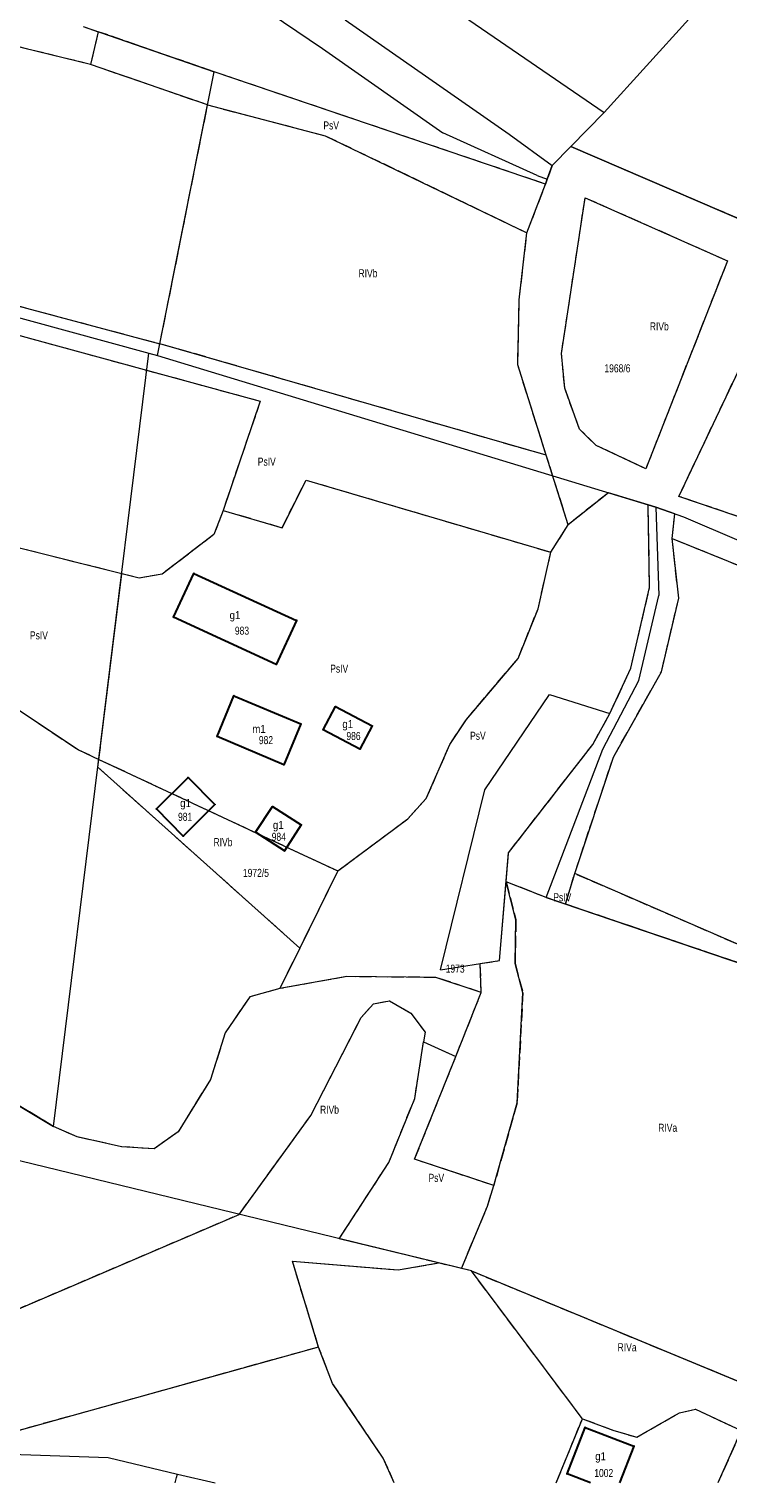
# Model space of a CAD drawing. Header units: metres. Extents: x 7498273 to 7499989, y 5499795 to 5500810.
# Tile 26 of 40: x 7499440 to 7499570, y 5499795 to 5500066. Entities that reach past the tile are written whole.
import ezdxf

# ---------------------------------------------------------------- set-up
doc = ezdxf.new("R2010")
doc.units = ezdxf.units.M
doc.header["$MEASUREMENT"] = 0
doc.linetypes.add('2.25_0.75', pattern=[3, 2.25, -0.75])
doc.layers.get('0').update_dxf_attribs({"color": 2})
for name, color, linetype, lineweight in [('209-oznaczenie konturu klasyfikacyjnego', 7, 'Continuous', 0), ('211-numer działki ewidencyjnej', 7, 'Continuous', 0), ('217-kontur klasyfikacyjny', 7, 'Continuous', 0), ('218-kontur użytku gruntowego', 7, 'Continuous', 0), ('219-działka ewidencyjna', 7, 'Continuous', 0), ('312-budynek ewidencyjny', 7, 'Continuous', 0), ('312-oznaczenie budynku ewidencyjnego', 7, 'Continuous', 0), ('312-oznaczenie budynku ewidencyjnego-Atr117', 7, 'Continuous', 0), ('Punkt budynku', 7, 'Continuous', 0)]:
    doc.layers.add(name, color=color, linetype=linetype, lineweight=lineweight)
doc.styles.get("Standard").update_dxf_attribs({"font": 'Working1250.shx', "width": 0.75})

# ---------------------------------------------------------------- blocks, each defined once
blk = doc.blocks.new('PUNKTBUD')
at = {"color": 0}
blk.add_circle((0, 0), 0.09, dxfattribs=at)

msp = doc.modelspace()

# ---------------------------------------------------------------- linework, layer by layer
at = {"layer": '217-kontur klasyfikacyjny', "color": 3, "linetype": '2.25_0.75', "lineweight": 13, "flags": 128}
for points in [[(7499450.96, 5500059.44), (7499391.03, 5500074.12)], [(7499449.6, 5500066.53), (7499452.43, 5500065.55)], [(7499452.43, 5500065.55), (7499450.96, 5500059.44)], [(7499474.02, 5500058.07), (7499452.43, 5500065.55)], [(7499472.79, 5500051.9), (7499450.96, 5500059.44)], [(7499535.75, 5500037.15), (7499474.02, 5500058.07)], [(7499463.91, 5500007.39), (7499472.79, 5500051.9)], [(7499472.79, 5500051.9), (7499494.72, 5500046.16)], [(7499494.72, 5500046.16), (7499532.29, 5500028.06)], [(7499540.44, 5500044.14), (7499537, 5500040.61)], [(7499582.85, 5500025.9), (7499540.44, 5500044.14)], [(7499537, 5500040.61), (7499536.08, 5500038.09)], [(7499532.29, 5500028.06), (7499535.75, 5500037.15)], [(7499536.08, 5500038.09), (7499535.75, 5500037.15)], [(7499538.71, 5500005.56), (7499543.13, 5500034.6)], [(7499543.13, 5500034.6), (7499569.65, 5500022.85)], [(7499368.14, 5500027.95), (7499482.6, 5499996.67)], [(7499379.58, 5500029.9), (7499463.91, 5500007.39)], [(7499530.84, 5500015.57), (7499532.29, 5500028.06)], [(7499560.59, 5499978.93), (7499582.85, 5500025.9)], [(7499569.65, 5500022.85), (7499554.44, 5499984.09)], [(7499530.56, 5500003.43), (7499530.84, 5500015.57)], [(7499535.89, 5499986.58), (7499463.91, 5500007.39)], [(7499535.89, 5499986.58), (7499530.56, 5500003.43)], [(7499539.33, 5499999.08), (7499538.71, 5500005.56)], [(7499542.07, 5499991.45), (7499539.33, 5499999.08)], [(7499482.6, 5499996.67), (7499475.66, 5499976.32)], [(7499545.2, 5499988.43), (7499542.07, 5499991.45)], [(7499554.44, 5499984.09), (7499545.2, 5499988.43)], [(7499539.97, 5499973.65), (7499535.89, 5499986.58)], [(7499486.65, 5499973.09), (7499491.13, 5499981.97)], [(7499491.13, 5499981.97), (7499536.74, 5499968.5)], [(7499547.45, 5499979.6), (7499539.97, 5499973.65)], [(7499554.88, 5499977.33), (7499547.45, 5499979.6)], [(7499595.16, 5499967.18), (7499560.59, 5499978.93)], [(7499475.66, 5499976.32), (7499473.97, 5499971.81)], [(7499475.66, 5499976.32), (7499486.65, 5499973.09)], [(7499555.13, 5499961.92), (7499554.88, 5499977.33)], [(7499556.27, 5499976.91), (7499554.88, 5499977.33)], [(7499559.84, 5499975.69), (7499556.27, 5499976.91)], [(7499456.78, 5499964.49), (7499420.59, 5499973.59)], [(7499536.74, 5499968.5), (7499539.97, 5499973.65)], [(7499559.34, 5499971.08), (7499559.84, 5499975.69)], [(7499473.97, 5499971.81), (7499464.31, 5499964.43)], [(7499560.56, 5499959.98), (7499559.34, 5499971.08)], [(7499559.34, 5499971.08), (7499619.31, 5499946.76)], [(7499534.35, 5499957.97), (7499536.74, 5499968.5)], [(7499452.53, 5499929.9), (7499456.78, 5499964.49)], [(7499460.03, 5499963.67), (7499456.78, 5499964.49)], [(7499464.31, 5499964.43), (7499460.03, 5499963.67)], [(7499551.61, 5499946.89), (7499555.13, 5499961.92)], [(7499557.33, 5499946.24), (7499560.56, 5499959.98)], [(7499530.63, 5499948.73), (7499534.35, 5499957.97)], [(7499426.37, 5499946.58), (7499448.74, 5499931.67)], [(7499521.01, 5499937.36), (7499530.63, 5499948.73)], [(7499547.75, 5499938.48), (7499551.61, 5499946.89)], [(7499548.38, 5499930.3), (7499557.33, 5499946.24)], [(7499544.56, 5499932.68), (7499547.75, 5499938.48)], [(7499517.94, 5499932.69), (7499521.01, 5499937.36)], [(7499513.53, 5499922.62), (7499517.94, 5499932.69)], [(7499528.84, 5499912.48), (7499544.56, 5499932.68)], [(7499448.74, 5499931.67), (7499452.53, 5499929.9)], [(7499452.34, 5499928.44), (7499452.53, 5499929.9)], [(7499452.53, 5499929.9), (7499457.59, 5499927.54)], [(7499541.18, 5499908.6), (7499548.38, 5499930.3)], [(7499489.96, 5499894.72), (7499452.34, 5499928.44)], [(7499457.59, 5499927.54), (7499490.72, 5499912.05)], [(7499510.08, 5499918.82), (7499513.53, 5499922.62)], [(7499497.03, 5499909.1), (7499510.08, 5499918.82)], [(7499490.72, 5499912.05), (7499497.03, 5499909.1)], [(7499528.39, 5499907.08), (7499528.84, 5499912.48)], [(7499497.03, 5499909.1), (7499489.96, 5499894.72)], [(7499539.45, 5499902.93), (7499541.18, 5499908.6)], [(7499587.74, 5499888.42), (7499541.18, 5499908.6)], [(7499527.18, 5499892.39), (7499528.39, 5499907.08)], [(7499535.88, 5499904.15), (7499528.39, 5499907.08)], [(7499528.39, 5499907.08), (7499530.23, 5499899.99)], [(7499539.45, 5499902.93), (7499535.88, 5499904.15)], [(7499573.12, 5499891.48), (7499539.45, 5499902.93)], [(7499530.23, 5499899.99), (7499530.07, 5499891.85)], [(7499489.96, 5499894.72), (7499486.24, 5499887.16)], [(7499523.59, 5499891.82), (7499527.18, 5499892.39)], [(7499498.72, 5499889.4), (7499486.24, 5499887.16)], [(7499515.32, 5499889.25), (7499498.72, 5499889.4)], [(7499523.78, 5499886.46), (7499515.32, 5499889.25)], [(7499523.78, 5499886.46), (7499523.59, 5499891.82)], [(7499530.07, 5499891.85), (7499531.53, 5499886.41)], [(7499486.24, 5499887.16), (7499480.63, 5499885.61)], [(7499480.63, 5499885.61), (7499476.07, 5499878.91)], [(7499501.39, 5499881.81), (7499503.67, 5499884.36)], [(7499503.67, 5499884.36), (7499506.7, 5499884.92)], [(7499506.7, 5499884.92), (7499510.63, 5499882.57)], [(7499519.03, 5499874.52), (7499523.78, 5499886.46)], [(7499531.53, 5499886.41), (7499530.45, 5499865.89)], [(7499492.01, 5499863.53), (7499501.39, 5499881.81)], [(7499510.63, 5499882.57), (7499513.32, 5499879.05)], [(7499476.07, 5499878.91), (7499473.31, 5499870.22)], [(7499513.32, 5499879.05), (7499513.04, 5499877.23)], [(7499511.39, 5499866.7), (7499513.04, 5499877.23)], [(7499513.04, 5499877.23), (7499519.03, 5499874.52)], [(7499444.1, 5499861.48), (7499423.87, 5499873.6)], [(7499511.35, 5499855.36), (7499519.03, 5499874.52)], [(7499473.31, 5499870.22), (7499467.29, 5499860.46)], [(7499506.56, 5499854.77), (7499511.39, 5499866.7)], [(7499530.45, 5499865.89), (7499526.11, 5499850.46)], [(7499478.68, 5499845.08), (7499492.01, 5499863.53)], [(7499448.5, 5499859.51), (7499444.1, 5499861.48)], [(7499456.73, 5499857.7), (7499448.5, 5499859.51)], [(7499467.29, 5499860.46), (7499462.81, 5499857.31)], [(7499462.81, 5499857.31), (7499456.73, 5499857.7)], [(7499497.32, 5499840.54), (7499506.56, 5499854.77)], [(7499526.11, 5499850.46), (7499511.35, 5499855.36)], [(7499524.93, 5499846.6), (7499526.11, 5499850.46)], [(7499520.08, 5499834.99), (7499524.93, 5499846.6)], [(7499434.12, 5499826), (7499478.68, 5499845.08)], [(7499515.78, 5499836.04), (7499497.32, 5499840.54)], [(7499493.48, 5499820.35), (7499488.58, 5499836.36)], [(7499488.58, 5499836.36), (7499508.29, 5499834.73)], [(7499508.29, 5499834.73), (7499515.78, 5499836.04)], [(7499520.08, 5499834.99), (7499515.78, 5499836.04)], [(7499521.93, 5499834.54), (7499520.08, 5499834.99)], [(7499542.61, 5499806.98), (7499521.93, 5499834.54)], [(7499521.93, 5499834.54), (7499574.43, 5499812.83)], [(7499493.48, 5499820.35), (7499423.34, 5499800.83)], [(7499496.07, 5499813.57), (7499493.48, 5499820.35)], [(7499505.52, 5499799.64), (7499496.07, 5499813.57)], [(7499552.75, 5499803.53), (7499560.73, 5499808.09)], [(7499560.73, 5499808.09), (7499563.66, 5499808.78)], [(7499563.66, 5499808.78), (7499572.2, 5499804.78)], [(7499537.733, 5499795.022), (7499542.61, 5499806.98)], [(7499542.61, 5499806.98), (7499548.3, 5499804.87)], [(7499548.3, 5499804.87), (7499552.75, 5499803.53)], [(7499572.2, 5499804.78), (7499567.876, 5499795.022)], [(7499507.57, 5499795.022), (7499505.52, 5499799.64)]]:
    msp.add_lwpolyline(points, dxfattribs=at)
at = {"layer": '218-kontur użytku gruntowego', "color": 3, "linetype": 'Continuous', "lineweight": 13, "flags": 128}
for points in [[(7499450.96, 5500059.44), (7499391.03, 5500074.12)], [(7499449.6, 5500066.53), (7499452.43, 5500065.55)], [(7499452.43, 5500065.55), (7499450.96, 5500059.44)], [(7499474.02, 5500058.07), (7499452.43, 5500065.55)], [(7499472.79, 5500051.9), (7499450.96, 5500059.44)], [(7499535.75, 5500037.15), (7499474.02, 5500058.07)], [(7499463.91, 5500007.39), (7499472.79, 5500051.9)], [(7499472.79, 5500051.9), (7499494.72, 5500046.16)], [(7499494.72, 5500046.16), (7499532.29, 5500028.06)], [(7499540.44, 5500044.14), (7499537, 5500040.61)], [(7499582.85, 5500025.9), (7499540.44, 5500044.14)], [(7499537, 5500040.61), (7499536.08, 5500038.09)], [(7499532.29, 5500028.06), (7499535.75, 5500037.15)], [(7499536.08, 5500038.09), (7499535.75, 5500037.15)], [(7499538.71, 5500005.56), (7499543.13, 5500034.6)], [(7499543.13, 5500034.6), (7499569.65, 5500022.85)], [(7499368.14, 5500027.95), (7499482.6, 5499996.67)], [(7499379.58, 5500029.9), (7499463.91, 5500007.39)], [(7499530.84, 5500015.57), (7499532.29, 5500028.06)], [(7499560.59, 5499978.93), (7499582.85, 5500025.9)], [(7499569.65, 5500022.85), (7499554.44, 5499984.09)], [(7499530.56, 5500003.43), (7499530.84, 5500015.57)], [(7499535.89, 5499986.58), (7499463.91, 5500007.39)], [(7499535.89, 5499986.58), (7499530.56, 5500003.43)], [(7499539.33, 5499999.08), (7499538.71, 5500005.56)], [(7499542.07, 5499991.45), (7499539.33, 5499999.08)], [(7499482.6, 5499996.67), (7499475.66, 5499976.32)], [(7499545.2, 5499988.43), (7499542.07, 5499991.45)], [(7499554.44, 5499984.09), (7499545.2, 5499988.43)], [(7499539.97, 5499973.65), (7499535.89, 5499986.58)], [(7499486.65, 5499973.09), (7499491.13, 5499981.97)], [(7499491.13, 5499981.97), (7499536.74, 5499968.5)], [(7499547.45, 5499979.6), (7499539.97, 5499973.65)], [(7499554.88, 5499977.33), (7499547.45, 5499979.6)], [(7499595.16, 5499967.18), (7499560.59, 5499978.93)], [(7499475.66, 5499976.32), (7499473.97, 5499971.81)], [(7499475.66, 5499976.32), (7499486.65, 5499973.09)], [(7499555.13, 5499961.92), (7499554.88, 5499977.33)], [(7499556.27, 5499976.91), (7499554.88, 5499977.33)], [(7499559.84, 5499975.69), (7499556.27, 5499976.91)], [(7499456.78, 5499964.49), (7499420.59, 5499973.59)], [(7499536.74, 5499968.5), (7499539.97, 5499973.65)], [(7499559.34, 5499971.08), (7499559.84, 5499975.69)], [(7499473.97, 5499971.81), (7499464.31, 5499964.43)], [(7499560.56, 5499959.98), (7499559.34, 5499971.08)], [(7499559.34, 5499971.08), (7499619.31, 5499946.76)], [(7499534.35, 5499957.97), (7499536.74, 5499968.5)], [(7499452.53, 5499929.9), (7499456.78, 5499964.49)], [(7499460.03, 5499963.67), (7499456.78, 5499964.49)], [(7499464.31, 5499964.43), (7499460.03, 5499963.67)], [(7499551.61, 5499946.89), (7499555.13, 5499961.92)], [(7499557.33, 5499946.24), (7499560.56, 5499959.98)], [(7499530.63, 5499948.73), (7499534.35, 5499957.97)], [(7499426.37, 5499946.58), (7499448.74, 5499931.67)], [(7499521.01, 5499937.36), (7499530.63, 5499948.73)], [(7499547.75, 5499938.48), (7499551.61, 5499946.89)], [(7499548.38, 5499930.3), (7499557.33, 5499946.24)], [(7499544.56, 5499932.68), (7499547.75, 5499938.48)], [(7499517.94, 5499932.69), (7499521.01, 5499937.36)], [(7499513.53, 5499922.62), (7499517.94, 5499932.69)], [(7499528.84, 5499912.48), (7499544.56, 5499932.68)], [(7499448.74, 5499931.67), (7499452.53, 5499929.9)], [(7499452.34, 5499928.44), (7499452.53, 5499929.9)], [(7499452.53, 5499929.9), (7499457.59, 5499927.54)], [(7499541.18, 5499908.6), (7499548.38, 5499930.3)], [(7499489.96, 5499894.72), (7499452.34, 5499928.44)], [(7499457.59, 5499927.54), (7499490.72, 5499912.05)], [(7499510.08, 5499918.82), (7499513.53, 5499922.62)], [(7499497.03, 5499909.1), (7499510.08, 5499918.82)], [(7499490.72, 5499912.05), (7499497.03, 5499909.1)], [(7499528.39, 5499907.08), (7499528.84, 5499912.48)], [(7499497.03, 5499909.1), (7499489.96, 5499894.72)], [(7499539.45, 5499902.93), (7499541.18, 5499908.6)], [(7499587.74, 5499888.42), (7499541.18, 5499908.6)], [(7499527.18, 5499892.39), (7499528.39, 5499907.08)], [(7499530.23, 5499899.99), (7499528.39, 5499907.08)], [(7499535.88, 5499904.15), (7499528.39, 5499907.08)], [(7499539.45, 5499902.93), (7499535.88, 5499904.15)], [(7499573.12, 5499891.48), (7499539.45, 5499902.93)], [(7499530.07, 5499891.85), (7499530.23, 5499899.99)], [(7499489.96, 5499894.72), (7499486.24, 5499887.16)], [(7499523.59, 5499891.82), (7499527.18, 5499892.39)], [(7499498.72, 5499889.4), (7499486.24, 5499887.16)], [(7499515.32, 5499889.25), (7499498.72, 5499889.4)], [(7499523.78, 5499886.46), (7499515.32, 5499889.25)], [(7499523.78, 5499886.46), (7499523.59, 5499891.82)], [(7499531.53, 5499886.41), (7499530.07, 5499891.85)], [(7499486.24, 5499887.16), (7499480.63, 5499885.61)], [(7499480.63, 5499885.61), (7499476.07, 5499878.91)], [(7499501.39, 5499881.81), (7499503.67, 5499884.36)], [(7499503.67, 5499884.36), (7499506.7, 5499884.92)], [(7499506.7, 5499884.92), (7499510.63, 5499882.57)], [(7499519.03, 5499874.52), (7499523.78, 5499886.46)], [(7499530.45, 5499865.89), (7499531.53, 5499886.41)], [(7499492.01, 5499863.53), (7499501.39, 5499881.81)], [(7499510.63, 5499882.57), (7499513.32, 5499879.05)], [(7499476.07, 5499878.91), (7499473.31, 5499870.22)], [(7499513.32, 5499879.05), (7499513.04, 5499877.23)], [(7499511.39, 5499866.7), (7499513.04, 5499877.23)], [(7499513.04, 5499877.23), (7499519.03, 5499874.52)], [(7499444.1, 5499861.48), (7499423.87, 5499873.6)], [(7499511.35, 5499855.36), (7499519.03, 5499874.52)], [(7499473.31, 5499870.22), (7499467.29, 5499860.46)], [(7499506.56, 5499854.77), (7499511.39, 5499866.7)], [(7499526.11, 5499850.46), (7499530.45, 5499865.89)], [(7499478.68, 5499845.08), (7499492.01, 5499863.53)], [(7499448.5, 5499859.51), (7499444.1, 5499861.48)], [(7499456.73, 5499857.7), (7499448.5, 5499859.51)], [(7499467.29, 5499860.46), (7499462.81, 5499857.31)], [(7499462.81, 5499857.31), (7499456.73, 5499857.7)], [(7499497.32, 5499840.54), (7499506.56, 5499854.77)], [(7499526.11, 5499850.46), (7499511.35, 5499855.36)], [(7499524.93, 5499846.6), (7499526.11, 5499850.46)], [(7499520.08, 5499834.99), (7499524.93, 5499846.6)], [(7499434.12, 5499826), (7499478.68, 5499845.08)], [(7499515.78, 5499836.04), (7499497.32, 5499840.54)], [(7499493.48, 5499820.35), (7499488.58, 5499836.36)], [(7499488.58, 5499836.36), (7499508.29, 5499834.73)], [(7499508.29, 5499834.73), (7499515.78, 5499836.04)], [(7499520.08, 5499834.99), (7499515.78, 5499836.04)], [(7499521.93, 5499834.54), (7499520.08, 5499834.99)], [(7499542.61, 5499806.98), (7499521.93, 5499834.54)], [(7499521.93, 5499834.54), (7499574.43, 5499812.83)], [(7499493.48, 5499820.35), (7499423.34, 5499800.83)], [(7499496.07, 5499813.57), (7499493.48, 5499820.35)], [(7499505.52, 5499799.64), (7499496.07, 5499813.57)], [(7499552.75, 5499803.53), (7499560.73, 5499808.09)], [(7499560.73, 5499808.09), (7499563.66, 5499808.78)], [(7499563.66, 5499808.78), (7499572.2, 5499804.78)], [(7499537.733, 5499795.022), (7499542.61, 5499806.98)], [(7499542.61, 5499806.98), (7499548.3, 5499804.87)], [(7499548.3, 5499804.87), (7499552.75, 5499803.53)], [(7499572.2, 5499804.78), (7499567.876, 5499795.022)], [(7499507.57, 5499795.022), (7499505.52, 5499799.64)]]:
    msp.add_lwpolyline(points, dxfattribs=at)
at = {"layer": '219-działka ewidencyjna', "color": 3, "linetype": 'Continuous', "lineweight": 13, "flags": 128}
for points in [[(7499448.51, 5500093.34), (7499494.2, 5500062.41)], [(7499509.03, 5500076.34), (7499546.66, 5500050.51)], [(7499449.6, 5500066.53), (7499474.02, 5500058.07)], [(7499498.44, 5500067.78), (7499528.96, 5500046.47)], [(7499546.66, 5500050.51), (7499562.42, 5500067.86)], [(7499494.2, 5500062.41), (7499516.61, 5500046.68)], [(7499463.47, 5500005.18), (7499474.02, 5500058.07)], [(7499535.75, 5500037.15), (7499474.02, 5500058.07)], [(7499540.44, 5500044.14), (7499546.66, 5500050.51)], [(7499534.22, 5500038.77), (7499516.61, 5500046.68)], [(7499528.96, 5500046.47), (7499537, 5500040.61)], [(7499537, 5500040.61), (7499540.44, 5500044.14)], [(7499540.44, 5500044.14), (7499582.85, 5500025.9)], [(7499534.22, 5500038.77), (7499536.08, 5500038.09)], [(7499536.08, 5500038.09), (7499537, 5500040.61)], [(7499535.75, 5500037.15), (7499536.08, 5500038.09)], [(7499379.15, 5500028.26), (7499461.85, 5500005.63)], [(7499444.1, 5499861.48), (7499461.85, 5500005.63)], [(7499461.85, 5500005.63), (7499463.47, 5500005.18)], [(7499463.47, 5500005.18), (7499556.27, 5499976.91)], [(7499556.27, 5499976.91), (7499556.84, 5499960.44)], [(7499556.27, 5499976.91), (7499561.45, 5499975.14)], [(7499561.45, 5499975.14), (7499622.43, 5499949.02)], [(7499553.14, 5499944.63), (7499556.84, 5499960.44)], [(7499546.41, 5499931.83), (7499553.14, 5499944.63)], [(7499524.43, 5499924.21), (7499536.5, 5499941.98)], [(7499536.5, 5499941.98), (7499547.75, 5499938.48)], [(7499544.56, 5499932.68), (7499547.75, 5499938.48)], [(7499528.84, 5499912.48), (7499544.56, 5499932.68)], [(7499535.88, 5499904.15), (7499546.41, 5499931.83)], [(7499516.15, 5499890.64), (7499524.43, 5499924.21)], [(7499527.18, 5499892.39), (7499528.84, 5499912.48)], [(7499535.88, 5499904.15), (7499573.12, 5499891.48)], [(7499516.15, 5499890.64), (7499527.18, 5499892.39)], [(7499393.57, 5499891.75), (7499444.1, 5499861.48)], [(7499521.93, 5499834.54), (7499367.74, 5499872.11)], [(7499521.93, 5499834.54), (7499578.1, 5499811.31)], [(7499394.65, 5499801.84), (7499454.27, 5499799.74)], [(7499454.27, 5499799.74), (7499467.19, 5499796.68)], [(7499466.723, 5499795.022), (7499467, 5499796.01)], [(7499467, 5499796.01), (7499467.19, 5499796.68)], [(7499467.19, 5499796.68), (7499474.207, 5499795.022)]]:
    msp.add_lwpolyline(points, dxfattribs=at)
at = {"layer": '312-budynek ewidencyjny', "color": 7, "linetype": 'Continuous', "lineweight": 30, "flags": 128}
for points in [[(7499466.43, 5499956.4), (7499470.25, 5499964.58)], [(7499470.25, 5499964.58), (7499489.35, 5499955.82)], [(7499485.59, 5499947.61), (7499466.43, 5499956.4)], [(7499489.35, 5499955.82), (7499485.59, 5499947.61)], [(7499474.55, 5499934.17), (7499477.67, 5499941.77)], [(7499477.67, 5499941.77), (7499490.18, 5499936.51)], [(7499494.35, 5499935.42), (7499496.63, 5499939.74)], [(7499496.63, 5499939.74), (7499503.44, 5499936.15)], [(7499490.18, 5499936.51), (7499486.98, 5499928.89)], [(7499501.16, 5499931.83), (7499494.35, 5499935.42)], [(7499503.44, 5499936.15), (7499501.16, 5499931.83)], [(7499486.98, 5499928.89), (7499474.55, 5499934.17)], [(7499463.24, 5499920.66), (7499469.14, 5499926.52)], [(7499469.14, 5499926.52), (7499474.11, 5499921.49)], [(7499468.25, 5499915.59), (7499463.24, 5499920.66)], [(7499474.11, 5499921.49), (7499468.25, 5499915.59)], [(7499481.7, 5499916.33), (7499484.91, 5499921.1)], [(7499484.91, 5499921.1), (7499490.21, 5499917.67)], [(7499487.09, 5499912.84), (7499481.7, 5499916.33)], [(7499490.21, 5499917.67), (7499487.09, 5499912.84)], [(7499539.8, 5499796.7), (7499543.13, 5499805.38)], [(7499543.13, 5499805.38), (7499552.19, 5499801.89)], [(7499552.19, 5499801.89), (7499549.547, 5499795.022)], [(7499544.152, 5499795.022), (7499539.8, 5499796.7)]]:
    msp.add_lwpolyline(points, dxfattribs=at)

# ---------------------------------------------------------------- block references
at = {"layer": 'Punkt budynku', "color": 5, "linetype": 'Continuous', "lineweight": 13}
for p in [(7499470.25, 5499964.58), (7499466.43, 5499956.4), (7499489.35, 5499955.82), (7499485.59, 5499947.61), (7499477.67, 5499941.77), (7499496.63, 5499939.74), (7499490.18, 5499936.51), (7499494.35, 5499935.42), (7499503.44, 5499936.15), (7499474.55, 5499934.17), (7499501.16, 5499931.83), (7499486.98, 5499928.89), (7499469.14, 5499926.52), (7499463.24, 5499920.66), (7499474.11, 5499921.49), (7499484.91, 5499921.1), (7499481.7, 5499916.33), (7499490.21, 5499917.67), (7499468.25, 5499915.59), (7499487.09, 5499912.84), (7499543.13, 5499805.38), (7499552.19, 5499801.89), (7499539.8, 5499796.7)]:
    msp.add_blockref('PUNKTBUD', p, dxfattribs=at)

# ---------------------------------------------------------------- texts
at = {"layer": '209-oznaczenie konturu klasyfikacyjnego', "color": 3, "linetype": 'Continuous', "lineweight": 13, "char_height": 1.5, "attachment_point": 7, "line_spacing_factor": 0.6}
for s, insert in [('\\H1x;\\W0.79;PsV', (7499494.36, 5500047.31)), ('\\H1x;\\W0.79;RIVb', (7499500.9, 5500019.74)), ('\\H1x;\\W0.79;RIVb', (7499555.18, 5500009.85)), ('\\H1x;\\W0.79;PsIV', (7499482.14, 5499984.63)), ('\\H1x;\\W0.79;PsIV', (7499439.69, 5499952.25)), ('\\H1x;\\W0.79;PsIV', (7499495.64, 5499946.04)), ('\\H1x;\\W0.79;PsV', (7499521.69, 5499933.53)), ('\\H1x;\\W0.79;RIVb', (7499473.89, 5499913.7)), ('\\H1x;\\W0.79;PsIV', (7499537.2, 5499903.43)), ('\\H1x;\\W0.79;RIVb', (7499493.74, 5499863.83)), ('\\H1x;\\W0.79;RIVa', (7499556.75, 5499860.46)), ('\\H1x;\\W0.79;PsV', (7499513.95, 5499851.12)), ('\\H1x;\\W0.79;RIVa', (7499549.18, 5499819.54))]:
    msp.add_mtext(s, dxfattribs=dict(at, insert=insert))
at = {"layer": '211-numer działki ewidencyjnej', "color": 3, "linetype": 'Continuous', "lineweight": 13, "char_height": 1.5, "line_spacing_factor": 0.6}
for s, insert, attachment_point in [('\\H1x;\\W0.79;1968/6', (7499546.72, 5500003.55), 1), ('\\H1x;\\W0.79;1972/5', (7499479.37, 5499907.97), 7), ('\\H1x;\\W0.79;1973', (7499517.15, 5499891.64), 1)]:
    msp.add_mtext(s, dxfattribs=dict(at, insert=insert, attachment_point=attachment_point))
at = {"layer": '312-oznaczenie budynku ewidencyjnego', "color": 7, "linetype": 'Continuous', "lineweight": 13, "char_height": 1.5, "attachment_point": 1, "line_spacing_factor": 0.6}
for s, insert in [('\\H1x;\\W0.79;983', (7499477.87, 5499954.65)), ('\\H1x;\\W0.79;982', (7499482.34, 5499934.24)), ('\\H1x;\\W0.79;986', (7499498.65, 5499935.01)), ('\\H1x;\\W0.79;981', (7499467.28, 5499919.95)), ('\\H1x;\\W0.79;984', (7499484.73, 5499916.22)), ('\\H1x;\\W0.79;1002', (7499544.83, 5499797.62))]:
    msp.add_mtext(s, dxfattribs=dict(at, insert=insert))
at = {"layer": '312-oznaczenie budynku ewidencyjnego-Atr117', "color": 7, "char_height": 1.5, "attachment_point": 8, "line_spacing_factor": 0.6}
for s, insert in [('\\H1x;\\W0.9;g1', (7499477.89, 5499955.6)), ('\\H1x;\\W0.9;m1', (7499482.37, 5499934.83)), ('\\H1x;\\W0.9;g1', (7499498.9, 5499935.29)), ('\\H1x;\\W0.9;g1', (7499468.68, 5499920.56)), ('\\H1x;\\W0.9;g1', (7499485.96, 5499916.47)), ('\\H1x;\\W0.9;g1', (7499546, 5499798.8))]:
    msp.add_mtext(s, dxfattribs=dict(at, insert=insert))

doc.saveas('drawing.dxf')
